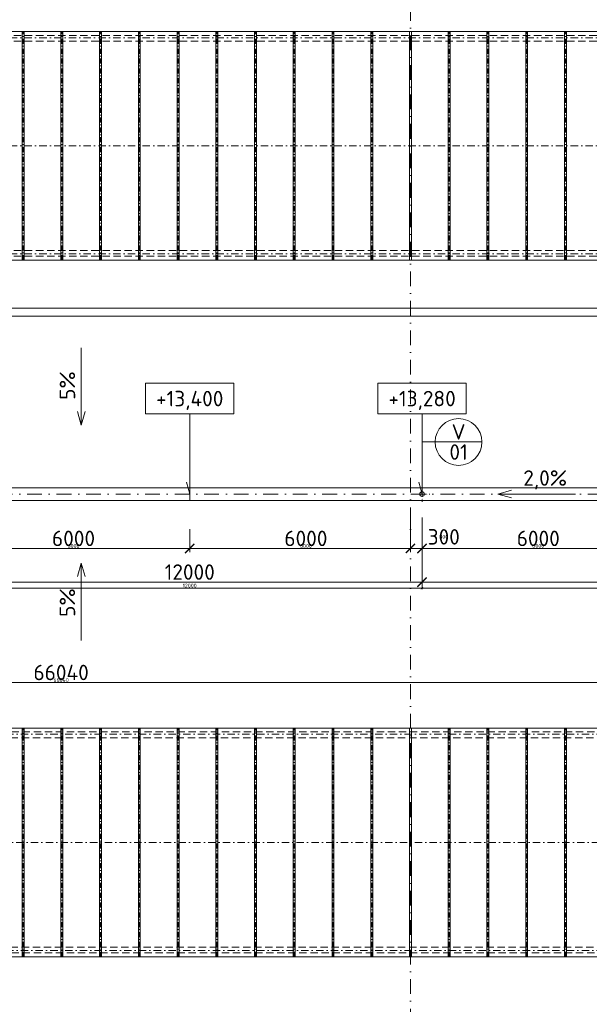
# Model space of a CAD drawing. Header units: millimetres. Extents: x -725694 to 5289369, y -1488057 to 2187451.
# Tile 188 of 256: x 43911 to 58617, y 200115 to 225560. Entities that reach past the tile are written whole.
import ezdxf
from ezdxf.enums import TextEntityAlignment as Align

# ---------------------------------------------------------------- set-up
doc = ezdxf.new("R2010")
doc.units = ezdxf.units.MM
for name, pattern in [('CENTERX2', [101.6, 63.5, -12.7, 12.7, -12.7]), ('DASHDOT', [25.4, 12.7, -6.35, 0, -6.35]), ('ČÁRKOVANÁ', [19.05, 12.7, -6.35])]:
    doc.linetypes.add(name, pattern=pattern)
doc.layers.get('Defpoints').update_dxf_attribs({"color": 8})
for name, color, linetype, lineweight in [('A99_N_kce-pohl', 1, 'Continuous', 9), ('A99_N_koty-200', 5, 'Continuous', 5), ('A99_N_koty-200 @ 200', 5, 'Continuous', 5), ('A99_N_koty-200 @ 50 (2)', 5, 'Continuous', 5), ('A99_N_koty-vysk', 160, 'Continuous', 5), ('A99_N_znaceni 200', 5, 'Continuous', 5), ('A99_S_osy', 1, 'CENTERX2', 5)]:
    doc.layers.add(name, color=color, linetype=linetype, lineweight=lineweight)
doc.styles.add('A99_kota', font='isocpeur.ttf', dxfattribs={"height": 2})
doc.styles.add('A99_popis', font='isocpeur.ttf')
doc.styles.add('ad_popis 100', font='isocpeur.ttf', dxfattribs={"height": 200})
doc.dimstyles.new('A99_kota_200 new', dxfattribs={"dimscale": 200, "dimtxt": 2, "dimasz": 1.2, "dimexe": 0.5, "dimexo": 1.5, "dimgap": 0.3, "dimtad": 1, "dimdec": 0, "dimzin": 3, "dimdsep": 46, "dimtxsty": 'A99_kota', "dimblk": 'ARCHTICK', "dimcen": 2.5, "dimazin": 2, "dimtfac": 0.75, "dimtdec": 0, "dimtmove": 2, "dimatfit": 0, "dimfxl": 0, "dimtolj": 1, "dimtzin": 0, "dimlwd": 5, "dimlwe": 5, "dimarcsym": 0})

# ---------------------------------------------------------------- blocks, each defined once
blk = doc.blocks.new('_ArchTick')
at = {"color": 0, "linetype": 'ByBlock', "const_width": 0.15}
blk.add_lwpolyline([(-0.5, -0.5), (0.5, 0.5)], dxfattribs=at)
blk = doc.blocks.new('*D4623')
at = {"layer": 'A99_N_koty-200', "color": 0, "linetype": 'Continuous', "lineweight": 5, "transparency": 16777216}
for p, q in [((5860, 218105), (5860, 218205)), ((5860, 218105), (138440, 218105)), ((138440, 218105), (138440, 218205))]:
    blk.add_line(p, q, dxfattribs=at)
at = {"layer": 'Defpoints', "color": 0, "linetype": 'Continuous', "lineweight": 0, "transparency": 16777216}
for p in [(138440, 218105), (138440, 218105), (5860, 217900)]:
    blk.add_point(p, dxfattribs=at)
at = {"layer": 'A99_N_koty-200', "color": 0, "linetype": 'Continuous', "lineweight": 5, "transparency": 16777216, "xscale": 240, "yscale": 240, "zscale": 240, "rotation": 180}
blk.add_blockref('_ArchTick', (5860, 218105), dxfattribs=at)
at = {"layer": 'A99_N_koty-200', "color": 0, "linetype": 'Continuous', "lineweight": 5, "transparency": 16777216, "xscale": 240, "yscale": 240, "zscale": 240}
blk.add_blockref('_ArchTick', (138440, 218105), dxfattribs=at)
at = {"layer": 'A99_N_koty-200', "color": 0, "linetype": 'Continuous', "transparency": 16777216, "insert": (76950, 218405), "char_height": 400, "attachment_point": 5, "style": 'A99_kota'}
blk.add_mtext('\\A1;132580', dxfattribs=at)
blk = doc.blocks.new('*D4624')
at = {"layer": 'A99_N_koty-200', "color": 0, "linetype": 'Continuous', "lineweight": 5, "transparency": 16777216}
for p, q in [((5860, 217900), (5860, 217925)), ((5860, 217900), (138440, 217900)), ((138440, 218030), (138440, 217875))]:
    blk.add_line(p, q, dxfattribs=at)
at = {"layer": 'Defpoints', "color": 0, "linetype": 'Continuous', "lineweight": 0, "transparency": 16777216}
for p in [(138440, 218105), (5860, 217900), (138440, 217900)]:
    blk.add_point(p, dxfattribs=at)
at = {"layer": 'A99_N_koty-200', "color": 0, "linetype": 'Continuous', "lineweight": 5, "transparency": 16777216, "xscale": 60, "yscale": 60, "zscale": 60, "rotation": 180}
blk.add_blockref('_ArchTick', (5860, 217900), dxfattribs=at)
at = {"layer": 'A99_N_koty-200', "color": 0, "linetype": 'Continuous', "lineweight": 5, "transparency": 16777216, "xscale": 60, "yscale": 60, "zscale": 60}
blk.add_blockref('_ArchTick', (138440, 217900), dxfattribs=at)
at = {"layer": 'A99_N_koty-200', "color": 0, "linetype": 'Continuous', "transparency": 16777216, "insert": (72150, 217965), "char_height": 100, "attachment_point": 5, "style": 'A99_kota'}
blk.add_mtext('\\A1;132580', dxfattribs=at)
blk = doc.blocks.new('*U66')
at = {"color": 0, "linetype": 'ByBlock'}
for p, q in [((5.7, -4), (5.7, -14.35)), ((5.7, -14.35), (5.29, -12.8))]:
    blk.add_line(p, q, dxfattribs=at)
blk.add_lwpolyline([(0, -4), (11.4, -4), (11.4, 0), (0, 0)], close=True, dxfattribs=at)
at = {"color": 0, "linetype": 'ByBlock', "style": 'A99_kota'}
for tag, p in [('VYSKA', (5.7, -2.24)), ('VYSKA_POPIS1', (5.7, -6.04)), ('VYSKA_POPIS2', (5.9, -9.54)), ('VYSKA_POPIS3', (5.9, -13.04))]:
    blk.add_attdef(tag, text='', height=2, dxfattribs=at).set_placement(p, align=Align.MIDDLE)
blk = doc.blocks.new('*D5128')
at = {"layer": 'A99_N_koty-200', "color": 0, "linetype": 'Continuous', "lineweight": 5, "transparency": 16777216}
for p, q in [((54000, 212695), (54000, 211795)), ((54300, 212695), (54300, 211795)), ((54000, 211895), (53760, 211895)), ((54000, 211895), (54300, 211895)), ((54300, 211895), (54540, 211895))]:
    blk.add_line(p, q, dxfattribs=at)
at = {"layer": 'Defpoints', "color": 0, "linetype": 'Continuous', "lineweight": 0, "transparency": 16777216}
for p in [(54300, 213300), (54000, 213180), (54300, 211895)]:
    blk.add_point(p, dxfattribs=at)
at = {"layer": 'A99_N_koty-200', "color": 0, "linetype": 'Continuous', "lineweight": 5, "transparency": 16777216, "xscale": 240, "yscale": 240, "zscale": 240}
blk.add_blockref('_ArchTick', (54000, 211895), dxfattribs=at)
at = {"layer": 'A99_N_koty-200', "color": 0, "linetype": 'Continuous', "lineweight": 5, "transparency": 16777216, "xscale": 240, "yscale": 240, "zscale": 240, "rotation": 180}
blk.add_blockref('_ArchTick', (54300, 211895), dxfattribs=at)
at = {"layer": 'A99_N_koty-200', "color": 0, "linetype": 'Continuous', "transparency": 16777216, "insert": (54860, 212195), "char_height": 400, "attachment_point": 5, "style": 'A99_kota'}
blk.add_mtext('\\A1;300', dxfattribs=at)
blk = doc.blocks.new('*D5129')
at = {"layer": 'A99_N_koty-200', "color": 0, "linetype": 'Continuous', "lineweight": 5, "transparency": 16777216}
for p, q in [((54000, 212095), (54000, 211870)), ((54300, 212095), (54300, 211870)), ((54000, 211895), (53940, 211895)), ((54000, 211895), (54300, 211895)), ((54300, 211895), (54360, 211895))]:
    blk.add_line(p, q, dxfattribs=at)
at = {"layer": 'Defpoints', "color": 0, "linetype": 'Continuous', "lineweight": 0, "transparency": 16777216}
for p in [(54300, 213300), (54000, 213180), (54300, 211895)]:
    blk.add_point(p, dxfattribs=at)
at = {"layer": 'A99_N_koty-200', "color": 0, "linetype": 'Continuous', "lineweight": 5, "transparency": 16777216, "xscale": 60, "yscale": 60, "zscale": 60}
blk.add_blockref('_ArchTick', (54000, 211895), dxfattribs=at)
at = {"layer": 'A99_N_koty-200', "color": 0, "linetype": 'Continuous', "lineweight": 5, "transparency": 16777216, "xscale": 60, "yscale": 60, "zscale": 60, "rotation": 180}
blk.add_blockref('_ArchTick', (54300, 211895), dxfattribs=at)
at = {"layer": 'A99_N_koty-200', "color": 0, "linetype": 'Continuous', "transparency": 16777216, "insert": (54860, 212195), "char_height": 100, "attachment_point": 5, "style": 'A99_kota'}
blk.add_mtext('\\A1;300', dxfattribs=at)
blk = doc.blocks.new('*D5131')
at = {"layer": 'A99_N_koty-200', "color": 0, "linetype": 'Continuous', "lineweight": 5, "transparency": 16777216}
for p, q in [((54300, 211825), (54300, 210925)), ((66300, 211825), (66300, 210925)), ((54300, 211025), (66300, 211025))]:
    blk.add_line(p, q, dxfattribs=at)
at = {"layer": 'Defpoints', "color": 0, "linetype": 'Continuous', "lineweight": 0, "transparency": 16777216}
for p in [(54300, 213300), (66300, 213300), (66300, 211025)]:
    blk.add_point(p, dxfattribs=at)
at = {"layer": 'A99_N_koty-200', "color": 0, "linetype": 'Continuous', "lineweight": 5, "transparency": 16777216, "xscale": 240, "yscale": 240, "zscale": 240, "rotation": 180}
blk.add_blockref('_ArchTick', (54300, 211025), dxfattribs=at)
at = {"layer": 'A99_N_koty-200', "color": 0, "linetype": 'Continuous', "lineweight": 5, "transparency": 16777216, "xscale": 240, "yscale": 240, "zscale": 240}
blk.add_blockref('_ArchTick', (66300, 211025), dxfattribs=at)
at = {"layer": 'A99_N_koty-200', "color": 0, "linetype": 'Continuous', "transparency": 16777216, "insert": (60300, 211285), "char_height": 400, "attachment_point": 5, "style": 'A99_kota'}
blk.add_mtext('\\A1;12000', dxfattribs=at)
blk = doc.blocks.new('*D5132')
at = {"layer": 'A99_N_koty-200', "color": 0, "linetype": 'Continuous', "lineweight": 5, "transparency": 16777216}
for p, q in [((54300, 211070), (54300, 210845)), ((66300, 211070), (66300, 210845)), ((54300, 210870), (66300, 210870))]:
    blk.add_line(p, q, dxfattribs=at)
at = {"layer": 'Defpoints', "color": 0, "linetype": 'Continuous', "lineweight": 0, "transparency": 16777216}
for p in [(54300, 213300), (66300, 213300), (66300, 210870)]:
    blk.add_point(p, dxfattribs=at)
at = {"layer": 'A99_N_koty-200', "color": 0, "linetype": 'Continuous', "lineweight": 5, "transparency": 16777216, "xscale": 60, "yscale": 60, "zscale": 60, "rotation": 180}
blk.add_blockref('_ArchTick', (54300, 210870), dxfattribs=at)
at = {"layer": 'A99_N_koty-200', "color": 0, "linetype": 'Continuous', "lineweight": 5, "transparency": 16777216, "xscale": 60, "yscale": 60, "zscale": 60}
blk.add_blockref('_ArchTick', (66300, 210870), dxfattribs=at)
at = {"layer": 'A99_N_koty-200', "color": 0, "linetype": 'Continuous', "transparency": 16777216, "insert": (60300, 210935), "char_height": 100, "attachment_point": 5, "style": 'A99_kota'}
blk.add_mtext('\\A1;12000', dxfattribs=at)
blk = doc.blocks.new('*D5134')
at = {"layer": 'A99_N_koty-200', "color": 0, "linetype": 'Continuous', "lineweight": 5, "transparency": 16777216}
for p, q in [((54300, 212390), (54300, 211795)), ((60300, 212390), (60300, 211795)), ((54300, 211895), (60300, 211895))]:
    blk.add_line(p, q, dxfattribs=at)
at = {"layer": 'Defpoints', "color": 0, "linetype": 'Continuous', "lineweight": 0, "transparency": 16777216}
for p in [(54300, 212690), (60300, 212690), (60300, 211895)]:
    blk.add_point(p, dxfattribs=at)
at = {"layer": 'A99_N_koty-200', "color": 0, "linetype": 'Continuous', "lineweight": 5, "transparency": 16777216, "xscale": 240, "yscale": 240, "zscale": 240, "rotation": 180}
blk.add_blockref('_ArchTick', (54300, 211895), dxfattribs=at)
at = {"layer": 'A99_N_koty-200', "color": 0, "linetype": 'Continuous', "lineweight": 5, "transparency": 16777216, "xscale": 240, "yscale": 240, "zscale": 240}
blk.add_blockref('_ArchTick', (60300, 211895), dxfattribs=at)
at = {"layer": 'A99_N_koty-200', "color": 0, "linetype": 'Continuous', "transparency": 16777216, "insert": (57300, 212155), "char_height": 400, "attachment_point": 5, "style": 'A99_kota'}
blk.add_mtext('\\A1;6000', dxfattribs=at)
blk = doc.blocks.new('*D5135')
at = {"layer": 'A99_N_koty-200', "color": 0, "linetype": 'Continuous', "lineweight": 5, "transparency": 16777216}
for p, q in [((54300, 212095), (54300, 211870)), ((60300, 212095), (60300, 211870)), ((54300, 211895), (60300, 211895))]:
    blk.add_line(p, q, dxfattribs=at)
at = {"layer": 'Defpoints', "color": 0, "linetype": 'Continuous', "lineweight": 0, "transparency": 16777216}
for p in [(54300, 212690), (60300, 212690), (60300, 211895)]:
    blk.add_point(p, dxfattribs=at)
at = {"layer": 'A99_N_koty-200', "color": 0, "linetype": 'Continuous', "lineweight": 5, "transparency": 16777216, "xscale": 60, "yscale": 60, "zscale": 60, "rotation": 180}
blk.add_blockref('_ArchTick', (54300, 211895), dxfattribs=at)
at = {"layer": 'A99_N_koty-200', "color": 0, "linetype": 'Continuous', "lineweight": 5, "transparency": 16777216, "xscale": 60, "yscale": 60, "zscale": 60}
blk.add_blockref('_ArchTick', (60300, 211895), dxfattribs=at)
at = {"layer": 'A99_N_koty-200', "color": 0, "linetype": 'Continuous', "transparency": 16777216, "insert": (57300, 211960), "char_height": 100, "attachment_point": 5, "style": 'A99_kota'}
blk.add_mtext('\\A1;6000', dxfattribs=at)
blk = doc.blocks.new('*D5191')
at = {"layer": 'A99_N_koty-200', "color": 0, "linetype": 'Continuous', "lineweight": 5, "transparency": 16777216}
for p, q in [((42300, 211825), (42300, 210925)), ((54300, 211825), (54300, 210925)), ((42300, 211025), (54300, 211025))]:
    blk.add_line(p, q, dxfattribs=at)
at = {"layer": 'Defpoints', "color": 0, "linetype": 'Continuous', "lineweight": 0, "transparency": 16777216}
for p in [(42300, 213300), (54300, 213300), (54300, 211025)]:
    blk.add_point(p, dxfattribs=at)
at = {"layer": 'A99_N_koty-200', "color": 0, "linetype": 'Continuous', "lineweight": 5, "transparency": 16777216, "xscale": 240, "yscale": 240, "zscale": 240, "rotation": 180}
blk.add_blockref('_ArchTick', (42300, 211025), dxfattribs=at)
at = {"layer": 'A99_N_koty-200', "color": 0, "linetype": 'Continuous', "lineweight": 5, "transparency": 16777216, "xscale": 240, "yscale": 240, "zscale": 240}
blk.add_blockref('_ArchTick', (54300, 211025), dxfattribs=at)
at = {"layer": 'A99_N_koty-200', "color": 0, "linetype": 'Continuous', "transparency": 16777216, "insert": (48300, 211285), "char_height": 400, "attachment_point": 5, "style": 'A99_kota'}
blk.add_mtext('\\A1;12000', dxfattribs=at)
blk = doc.blocks.new('*D5192')
at = {"layer": 'A99_N_koty-200', "color": 0, "linetype": 'Continuous', "lineweight": 5, "transparency": 16777216}
for p, q in [((42300, 211070), (42300, 210845)), ((54300, 211070), (54300, 210845)), ((42300, 210870), (54300, 210870))]:
    blk.add_line(p, q, dxfattribs=at)
at = {"layer": 'Defpoints', "color": 0, "linetype": 'Continuous', "lineweight": 0, "transparency": 16777216}
for p in [(42300, 213300), (54300, 213300), (54300, 210870)]:
    blk.add_point(p, dxfattribs=at)
at = {"layer": 'A99_N_koty-200', "color": 0, "linetype": 'Continuous', "lineweight": 5, "transparency": 16777216, "xscale": 60, "yscale": 60, "zscale": 60, "rotation": 180}
blk.add_blockref('_ArchTick', (42300, 210870), dxfattribs=at)
at = {"layer": 'A99_N_koty-200', "color": 0, "linetype": 'Continuous', "lineweight": 5, "transparency": 16777216, "xscale": 60, "yscale": 60, "zscale": 60}
blk.add_blockref('_ArchTick', (54300, 210870), dxfattribs=at)
at = {"layer": 'A99_N_koty-200', "color": 0, "linetype": 'Continuous', "transparency": 16777216, "insert": (48300, 210935), "char_height": 100, "attachment_point": 5, "style": 'A99_kota'}
blk.add_mtext('\\A1;12000', dxfattribs=at)
blk = doc.blocks.new('*D5194')
at = {"layer": 'A99_N_koty-200', "color": 0, "linetype": 'Continuous', "lineweight": 5, "transparency": 16777216}
for p, q in [((42300, 212390), (42300, 211795)), ((48300, 212390), (48300, 211795)), ((42300, 211895), (48300, 211895))]:
    blk.add_line(p, q, dxfattribs=at)
at = {"layer": 'Defpoints', "color": 0, "linetype": 'Continuous', "lineweight": 0, "transparency": 16777216}
for p in [(42300, 212690), (48300, 212690), (48300, 211895)]:
    blk.add_point(p, dxfattribs=at)
at = {"layer": 'A99_N_koty-200', "color": 0, "linetype": 'Continuous', "lineweight": 5, "transparency": 16777216, "xscale": 240, "yscale": 240, "zscale": 240, "rotation": 180}
blk.add_blockref('_ArchTick', (42300, 211895), dxfattribs=at)
at = {"layer": 'A99_N_koty-200', "color": 0, "linetype": 'Continuous', "lineweight": 5, "transparency": 16777216, "xscale": 240, "yscale": 240, "zscale": 240}
blk.add_blockref('_ArchTick', (48300, 211895), dxfattribs=at)
at = {"layer": 'A99_N_koty-200', "color": 0, "linetype": 'Continuous', "transparency": 16777216, "insert": (45300, 212155), "char_height": 400, "attachment_point": 5, "style": 'A99_kota'}
blk.add_mtext('\\A1;6000', dxfattribs=at)
blk = doc.blocks.new('*D5195')
at = {"layer": 'A99_N_koty-200', "color": 0, "linetype": 'Continuous', "lineweight": 5, "transparency": 16777216}
for p, q in [((42300, 212095), (42300, 211870)), ((48300, 212095), (48300, 211870)), ((42300, 211895), (48300, 211895))]:
    blk.add_line(p, q, dxfattribs=at)
at = {"layer": 'Defpoints', "color": 0, "linetype": 'Continuous', "lineweight": 0, "transparency": 16777216}
for p in [(42300, 212690), (48300, 212690), (48300, 211895)]:
    blk.add_point(p, dxfattribs=at)
at = {"layer": 'A99_N_koty-200', "color": 0, "linetype": 'Continuous', "lineweight": 5, "transparency": 16777216, "xscale": 60, "yscale": 60, "zscale": 60, "rotation": 180}
blk.add_blockref('_ArchTick', (42300, 211895), dxfattribs=at)
at = {"layer": 'A99_N_koty-200', "color": 0, "linetype": 'Continuous', "lineweight": 5, "transparency": 16777216, "xscale": 60, "yscale": 60, "zscale": 60}
blk.add_blockref('_ArchTick', (48300, 211895), dxfattribs=at)
at = {"layer": 'A99_N_koty-200', "color": 0, "linetype": 'Continuous', "transparency": 16777216, "insert": (45300, 211960), "char_height": 100, "attachment_point": 5, "style": 'A99_kota'}
blk.add_mtext('\\A1;6000', dxfattribs=at)
blk = doc.blocks.new('*D5197')
at = {"layer": 'A99_N_koty-200', "color": 0, "linetype": 'Continuous', "lineweight": 5, "transparency": 16777216}
for p, q in [((48300, 212390), (48300, 211795)), ((54300, 212390), (54300, 211795)), ((54300, 211895), (48300, 211895))]:
    blk.add_line(p, q, dxfattribs=at)
at = {"layer": 'Defpoints', "color": 0, "linetype": 'Continuous', "lineweight": 0, "transparency": 16777216}
for p in [(48300, 212690), (54300, 212690), (48300, 211895)]:
    blk.add_point(p, dxfattribs=at)
at = {"layer": 'A99_N_koty-200', "color": 0, "linetype": 'Continuous', "lineweight": 5, "transparency": 16777216, "xscale": 240, "yscale": 240, "zscale": 240, "rotation": 180}
blk.add_blockref('_ArchTick', (48300, 211895), dxfattribs=at)
at = {"layer": 'A99_N_koty-200', "color": 0, "linetype": 'Continuous', "lineweight": 5, "transparency": 16777216, "xscale": 240, "yscale": 240, "zscale": 240}
blk.add_blockref('_ArchTick', (54300, 211895), dxfattribs=at)
at = {"layer": 'A99_N_koty-200', "color": 0, "linetype": 'Continuous', "transparency": 16777216, "insert": (51300, 212155), "char_height": 400, "attachment_point": 5, "style": 'A99_kota'}
blk.add_mtext('\\A1;6000', dxfattribs=at)
blk = doc.blocks.new('*D5198')
at = {"layer": 'A99_N_koty-200', "color": 0, "linetype": 'Continuous', "lineweight": 5, "transparency": 16777216}
for p, q in [((48300, 212095), (48300, 211870)), ((54300, 212095), (54300, 211870)), ((54300, 211895), (48300, 211895))]:
    blk.add_line(p, q, dxfattribs=at)
at = {"layer": 'Defpoints', "color": 0, "linetype": 'Continuous', "lineweight": 0, "transparency": 16777216}
for p in [(48300, 212690), (54300, 212690), (48300, 211895)]:
    blk.add_point(p, dxfattribs=at)
at = {"layer": 'A99_N_koty-200', "color": 0, "linetype": 'Continuous', "lineweight": 5, "transparency": 16777216, "xscale": 60, "yscale": 60, "zscale": 60, "rotation": 180}
blk.add_blockref('_ArchTick', (48300, 211895), dxfattribs=at)
at = {"layer": 'A99_N_koty-200', "color": 0, "linetype": 'Continuous', "lineweight": 5, "transparency": 16777216, "xscale": 60, "yscale": 60, "zscale": 60}
blk.add_blockref('_ArchTick', (54300, 211895), dxfattribs=at)
at = {"layer": 'A99_N_koty-200', "color": 0, "linetype": 'Continuous', "transparency": 16777216, "insert": (51300, 211960), "char_height": 100, "attachment_point": 5, "style": 'A99_kota'}
blk.add_mtext('\\A1;6000', dxfattribs=at)
blk = doc.blocks.new('*U20')
at = {"color": 0, "linetype": 'ByBlock'}
blk.add_line((-3.02, 0), (3.02, 0), dxfattribs=at)
blk.add_circle((0, 0), 3.02, dxfattribs=at)
at = {"color": 0, "linetype": 'ByBlock', "style": 'A99_popis'}
for tag, p in [('KATEGORIE', (0, 1.31)), ('PRVEK', (0, -1.3))]:
    blk.add_attdef(tag, text='', height=2, dxfattribs=at).set_placement(p, align=Align.MIDDLE_CENTER)
blk = doc.blocks.new('*D5830')
at = {"layer": 'A99_N_koty-200', "color": 0, "linetype": 'Continuous', "lineweight": 5, "transparency": 16777216}
for p, q in [((11960, 207630), (11960, 208530)), ((11960, 208430), (78000, 208430)), ((78000, 207630), (78000, 208530))]:
    blk.add_line(p, q, dxfattribs=at)
at = {"layer": 'Defpoints', "color": 0, "linetype": 'Continuous', "lineweight": 0, "transparency": 16777216}
for p in [(78000, 208430), (11960, 207255), (78000, 207255)]:
    blk.add_point(p, dxfattribs=at)
at = {"layer": 'A99_N_koty-200', "color": 0, "linetype": 'Continuous', "lineweight": 5, "transparency": 16777216, "xscale": 240, "yscale": 240, "zscale": 240, "rotation": 180}
blk.add_blockref('_ArchTick', (11960, 208430), dxfattribs=at)
at = {"layer": 'A99_N_koty-200', "color": 0, "linetype": 'Continuous', "lineweight": 5, "transparency": 16777216, "xscale": 240, "yscale": 240, "zscale": 240}
blk.add_blockref('_ArchTick', (78000, 208430), dxfattribs=at)
at = {"layer": 'A99_N_koty-200', "color": 0, "linetype": 'Continuous', "transparency": 16777216, "insert": (44980, 208690), "char_height": 400, "attachment_point": 5, "style": 'A99_kota'}
blk.add_mtext('\\A1;66040', dxfattribs=at)
blk = doc.blocks.new('*D5831')
at = {"layer": 'A99_N_koty-200', "color": 0, "linetype": 'Continuous', "lineweight": 5, "transparency": 16777216}
for p, q in [((11960, 208230), (11960, 208455)), ((11960, 208430), (78000, 208430)), ((78000, 208230), (78000, 208455))]:
    blk.add_line(p, q, dxfattribs=at)
at = {"layer": 'Defpoints', "color": 0, "linetype": 'Continuous', "lineweight": 0, "transparency": 16777216}
for p in [(78000, 208430), (11960, 207255), (78000, 207255)]:
    blk.add_point(p, dxfattribs=at)
at = {"layer": 'A99_N_koty-200', "color": 0, "linetype": 'Continuous', "lineweight": 5, "transparency": 16777216, "xscale": 60, "yscale": 60, "zscale": 60, "rotation": 180}
blk.add_blockref('_ArchTick', (11960, 208430), dxfattribs=at)
at = {"layer": 'A99_N_koty-200', "color": 0, "linetype": 'Continuous', "lineweight": 5, "transparency": 16777216, "xscale": 60, "yscale": 60, "zscale": 60}
blk.add_blockref('_ArchTick', (78000, 208430), dxfattribs=at)
at = {"layer": 'A99_N_koty-200', "color": 0, "linetype": 'Continuous', "transparency": 16777216, "insert": (44980, 208495), "char_height": 100, "attachment_point": 5, "style": 'A99_kota'}
blk.add_mtext('\\A1;66040', dxfattribs=at)
blk = doc.blocks.new('*U6073')
at = {"layer": 'A99_N_koty-200 @ 200', "linetype": 'Continuous'}
dim = blk.add_linear_dim(base=(138440, 218105), p1=(5860, 217900), p2=(138440, 218105), dimstyle='A99_kota_200 new', override={"dimscale": 200, "dimtix": 1, "dimtofl": 1, "dimtmove": 2, "dimatfit": 0}, dxfattribs=at)
dim.commit()
dim.dimension.update_dxf_attribs({"geometry": '*D4623', "text_midpoint": (76950, 218405), "dimtype": 128})
at = {"layer": 'A99_N_koty-200 @ 50 (2)', "linetype": 'Continuous'}
dim = blk.add_linear_dim(base=(138440, 217900), p1=(5860, 217900), p2=(138440, 218105), dimstyle='A99_kota_200 new', override={"dimscale": 50, "dimtix": 1, "dimtofl": 1, "dimtmove": 2, "dimatfit": 0}, dxfattribs=at)
dim.commit()
dim.dimension.update_dxf_attribs({"geometry": '*D4624', "text_midpoint": (72150, 217965)})
blk = doc.blocks.new('*U6207')
at = {"layer": 'A99_N_koty-200 @ 200', "linetype": 'Continuous'}
dim = blk.add_linear_dim(base=(54300, 211895), p1=(54000, 213180), p2=(54300, 213300), dimstyle='A99_kota_200 new', override={"dimscale": 200, "dimtix": 1, "dimtofl": 1, "dimtmove": 2, "dimatfit": 0}, dxfattribs=at)
dim.commit()
dim.dimension.update_dxf_attribs({"geometry": '*D5128', "text_midpoint": (54860, 212195), "dimtype": 128})
at = {"layer": 'A99_N_koty-200 @ 50 (2)', "linetype": 'Continuous'}
dim = blk.add_linear_dim(base=(54300, 211895), p1=(54000, 213180), p2=(54300, 213300), dimstyle='A99_kota_200 new', override={"dimscale": 50, "dimtix": 1, "dimtofl": 1, "dimtmove": 2, "dimatfit": 0}, dxfattribs=at)
dim.commit()
dim.dimension.update_dxf_attribs({"geometry": '*D5129', "text_midpoint": (54860, 212195), "dimtype": 128})
blk = doc.blocks.new('*U6208')
at = {"layer": 'A99_N_koty-200 @ 200', "linetype": 'Continuous'}
dim = blk.add_linear_dim(base=(66300, 211025), p1=(54300, 213300), p2=(66300, 213300), dimstyle='A99_kota_200 new', override={"dimscale": 200, "dimtix": 1, "dimtofl": 1, "dimtmove": 2, "dimatfit": 0}, dxfattribs=at)
dim.commit()
dim.dimension.update_dxf_attribs({"geometry": '*D5131', "text_midpoint": (60300, 211285)})
at = {"layer": 'A99_N_koty-200 @ 50 (2)', "linetype": 'Continuous'}
dim = blk.add_linear_dim(base=(66300, 210870), p1=(54300, 213300), p2=(66300, 213300), dimstyle='A99_kota_200 new', override={"dimscale": 50, "dimtix": 1, "dimtofl": 1, "dimtmove": 2, "dimatfit": 0}, dxfattribs=at)
dim.commit()
dim.dimension.update_dxf_attribs({"geometry": '*D5132', "text_midpoint": (60300, 210935)})
blk = doc.blocks.new('*U6209')
at = {"layer": 'A99_N_koty-200 @ 200', "linetype": 'Continuous'}
dim = blk.add_linear_dim(base=(60300, 211895), p1=(54300, 212690), p2=(60300, 212690), dimstyle='A99_kota_200 new', override={"dimscale": 200, "dimtix": 1, "dimtofl": 1, "dimtmove": 2, "dimatfit": 0}, dxfattribs=at)
dim.commit()
dim.dimension.update_dxf_attribs({"geometry": '*D5134', "text_midpoint": (57300, 212155)})
at = {"layer": 'A99_N_koty-200 @ 50 (2)', "linetype": 'Continuous'}
dim = blk.add_linear_dim(base=(60300, 211895), p1=(54300, 212690), p2=(60300, 212690), dimstyle='A99_kota_200 new', override={"dimscale": 50, "dimtix": 1, "dimtofl": 1, "dimtmove": 2, "dimatfit": 0}, dxfattribs=at)
dim.commit()
dim.dimension.update_dxf_attribs({"geometry": '*D5135', "text_midpoint": (57300, 211960)})
blk = doc.blocks.new('*U6228')
at = {"layer": 'A99_N_koty-200 @ 200', "linetype": 'Continuous'}
dim = blk.add_linear_dim(base=(54300, 211025), p1=(42300, 213300), p2=(54300, 213300), dimstyle='A99_kota_200 new', override={"dimscale": 200, "dimtix": 1, "dimtofl": 1, "dimtmove": 2, "dimatfit": 0}, dxfattribs=at)
dim.commit()
dim.dimension.update_dxf_attribs({"geometry": '*D5191', "text_midpoint": (48300, 211285)})
at = {"layer": 'A99_N_koty-200 @ 50 (2)', "linetype": 'Continuous'}
dim = blk.add_linear_dim(base=(54300, 210870), p1=(42300, 213300), p2=(54300, 213300), dimstyle='A99_kota_200 new', override={"dimscale": 50, "dimtix": 1, "dimtofl": 1, "dimtmove": 2, "dimatfit": 0}, dxfattribs=at)
dim.commit()
dim.dimension.update_dxf_attribs({"geometry": '*D5192', "text_midpoint": (48300, 210935)})
blk = doc.blocks.new('*U6229')
at = {"layer": 'A99_N_koty-200 @ 200', "linetype": 'Continuous'}
dim = blk.add_linear_dim(base=(48300, 211895), p1=(42300, 212690), p2=(48300, 212690), dimstyle='A99_kota_200 new', override={"dimscale": 200, "dimtix": 1, "dimtofl": 1, "dimtmove": 2, "dimatfit": 0}, dxfattribs=at)
dim.commit()
dim.dimension.update_dxf_attribs({"geometry": '*D5194', "text_midpoint": (45300, 212155)})
at = {"layer": 'A99_N_koty-200 @ 50 (2)', "linetype": 'Continuous'}
dim = blk.add_linear_dim(base=(48300, 211895), p1=(42300, 212690), p2=(48300, 212690), dimstyle='A99_kota_200 new', override={"dimscale": 50, "dimtix": 1, "dimtofl": 1, "dimtmove": 2, "dimatfit": 0}, dxfattribs=at)
dim.commit()
dim.dimension.update_dxf_attribs({"geometry": '*D5195', "text_midpoint": (45300, 211960)})
blk = doc.blocks.new('*U6230')
at = {"layer": 'A99_N_koty-200 @ 200', "linetype": 'Continuous'}
dim = blk.add_linear_dim(base=(48300, 211895), p1=(54300, 212690), p2=(48300, 212690), angle=180, dimstyle='A99_kota_200 new', override={"dimscale": 200, "dimtix": 1, "dimtofl": 1, "dimtmove": 2, "dimatfit": 0}, dxfattribs=at)
dim.commit()
dim.dimension.update_dxf_attribs({"geometry": '*D5197', "text_midpoint": (51300, 212155)})
at = {"layer": 'A99_N_koty-200 @ 50 (2)', "linetype": 'Continuous'}
dim = blk.add_linear_dim(base=(48300, 211895), p1=(54300, 212690), p2=(48300, 212690), angle=180, dimstyle='A99_kota_200 new', override={"dimscale": 50, "dimtix": 1, "dimtofl": 1, "dimtmove": 2, "dimatfit": 0}, dxfattribs=at)
dim.commit()
dim.dimension.update_dxf_attribs({"geometry": '*D5198', "text_midpoint": (51300, 211960)})
blk = doc.blocks.new('*U6470')
at = {"layer": 'A99_N_koty-200 @ 200', "linetype": 'Continuous'}
dim = blk.add_linear_dim(base=(78000, 208430), p1=(11960, 207255), p2=(78000, 207255), dimstyle='A99_kota_200 new', override={"dimscale": 200, "dimtix": 1, "dimtofl": 1, "dimtmove": 2, "dimatfit": 0}, dxfattribs=at)
dim.commit()
dim.dimension.update_dxf_attribs({"geometry": '*D5830', "text_midpoint": (44980, 208690)})
at = {"layer": 'A99_N_koty-200 @ 50 (2)', "linetype": 'Continuous'}
dim = blk.add_linear_dim(base=(78000, 208430), p1=(11960, 207255), p2=(78000, 207255), dimstyle='A99_kota_200 new', override={"dimscale": 50, "dimtix": 1, "dimtofl": 1, "dimtmove": 2, "dimatfit": 0}, dxfattribs=at)
dim.commit()
dim.dimension.update_dxf_attribs({"geometry": '*D5831', "text_midpoint": (44980, 208495)})

msp = doc.modelspace()

# ---------------------------------------------------------------- linework, layer by layer
at = {"layer": 'A99_N_kce-pohl', "linetype": 'Continuous', "lineweight": 9}
for p, q in [((43975, 219345), (43975, 225255)), ((44025, 219345), (44025, 225255)), ((44975, 219345), (44975, 225255)), ((45025, 219345), (45025, 225255)), ((45975, 219345), (45975, 225255)), ((46025, 219345), (46025, 225255)), ((46975, 219345), (46975, 225255)), ((47025, 219345), (47025, 225255)), ((47975, 219345), (47975, 225255)), ((48025, 219345), (48025, 225255)), ((48975, 219345), (48975, 225255)), ((49025, 219345), (49025, 225255)), ((49975, 219345), (49975, 225255)), ((50025, 219345), (50025, 225255)), ((50975, 219345), (50975, 225255)), ((51025, 219345), (51025, 225255)), ((51975, 219345), (51975, 225255)), ((52025, 219345), (52025, 225255)), ((52975, 219345), (52975, 225255)), ((53025, 219345), (53025, 225255)), ((53975, 219345), (53975, 225255)), ((54025, 219345), (54025, 225255)), ((54975, 219345), (54975, 225255)), ((55025, 219345), (55025, 225255)), ((55975, 219345), (55975, 225255)), ((56025, 219345), (56025, 225255)), ((56975, 219345), (56975, 225255)), ((57025, 219345), (57025, 225255)), ((57975, 219345), (57975, 225255)), ((58025, 219345), (58025, 225255)), ((43975, 201345), (43975, 207255)), ((44025, 201345), (44025, 207255)), ((44975, 201345), (44975, 207255)), ((45025, 201345), (45025, 207255)), ((45975, 201345), (45975, 207255)), ((46025, 201345), (46025, 207255)), ((46975, 201345), (46975, 207255)), ((47025, 201345), (47025, 207255)), ((47975, 201345), (47975, 207255)), ((48025, 201345), (48025, 207255)), ((48975, 201345), (48975, 207255)), ((49025, 201345), (49025, 207255)), ((49975, 201345), (49975, 207255)), ((50025, 201345), (50025, 207255)), ((50975, 201345), (50975, 207255)), ((51025, 201345), (51025, 207255)), ((51975, 201345), (51975, 207255)), ((52025, 201345), (52025, 207255)), ((52975, 201345), (52975, 207255)), ((53025, 201345), (53025, 207255)), ((53975, 201345), (53975, 207255)), ((54025, 201345), (54025, 207255)), ((54975, 201345), (54975, 207255)), ((55025, 201345), (55025, 207255)), ((55975, 201345), (55975, 207255)), ((56025, 201345), (56025, 207255)), ((56975, 201345), (56975, 207255)), ((57025, 201345), (57025, 207255)), ((57975, 201345), (57975, 207255)), ((58025, 201345), (58025, 207255))]:
    msp.add_line(p, q, dxfattribs=at)
for points in [[(78525, 219345), (11930, 219345), (11930, 225255), (78525, 225255)], [(43975, 222675), (43975, 222495)], [(44025, 222675), (44025, 222495)], [(44975, 222675), (44975, 222495)], [(45025, 222675), (45025, 222495)], [(45975, 222675), (45975, 222495)], [(46025, 222675), (46025, 222495)], [(46975, 222675), (46975, 222495)], [(47025, 222675), (47025, 222495)], [(47975, 222675), (47975, 222495)], [(48025, 222675), (48025, 222495)], [(48975, 222675), (48975, 222495)], [(49025, 222675), (49025, 222495)], [(49975, 222675), (49975, 222495)], [(50025, 222675), (50025, 222495)], [(50975, 222675), (50975, 222495)], [(51025, 222675), (51025, 222495)], [(51975, 222675), (51975, 222495)], [(52025, 222675), (52025, 222495)], [(52975, 222675), (52975, 222495)], [(53025, 222675), (53025, 222495)], [(53975, 222675), (53975, 222495)], [(54025, 222675), (54025, 222495)], [(54975, 222675), (54975, 222495)], [(55025, 222675), (55025, 222495)], [(55975, 222675), (55975, 222495)], [(56025, 222675), (56025, 222495)], [(56975, 222675), (56975, 222495)], [(57025, 222675), (57025, 222495)], [(57975, 222675), (57975, 222495)], [(58025, 222675), (58025, 222495)], [(43975, 204675), (43975, 204495)], [(44025, 204675), (44025, 204495)], [(44975, 204675), (44975, 204495)], [(45025, 204675), (45025, 204495)], [(45975, 204675), (45975, 204495)], [(46025, 204675), (46025, 204495)], [(46975, 204675), (46975, 204495)], [(47025, 204675), (47025, 204495)], [(47975, 204675), (47975, 204495)], [(48025, 204675), (48025, 204495)], [(48975, 204675), (48975, 204495)], [(49025, 204675), (49025, 204495)], [(49975, 204675), (49975, 204495)], [(50025, 204675), (50025, 204495)], [(50975, 204675), (50975, 204495)], [(51025, 204675), (51025, 204495)], [(51975, 204675), (51975, 204495)], [(52025, 204675), (52025, 204495)], [(52975, 204675), (52975, 204495)], [(53025, 204675), (53025, 204495)], [(53975, 204675), (53975, 204495)], [(54025, 204675), (54025, 204495)], [(54975, 204675), (54975, 204495)], [(55025, 204675), (55025, 204495)], [(55975, 204675), (55975, 204495)], [(56025, 204675), (56025, 204495)], [(56975, 204675), (56975, 204495)], [(57025, 204675), (57025, 204495)], [(57975, 204675), (57975, 204495)], [(58025, 204675), (58025, 204495)]]:
    msp.add_lwpolyline(points, dxfattribs=at)
at = {"layer": 'A99_N_kce-pohl', "linetype": 'ČÁRKOVANÁ', "lineweight": 9, "ltscale": 15}
for points in [[(78525, 225155), (11790, 225155)], [(78525, 225005.3), (12100, 225005.3)], [(78525, 219594.7), (12100, 219594.7)], [(78525, 219445), (11790, 219445)], [(144760, 207155), (11790, 207155)], [(144450, 207005.3), (12100, 207005.3)], [(144450, 201594.7), (12100, 201594.7)], [(144760, 201445), (11790, 201445)]]:
    msp.add_lwpolyline(points, dxfattribs=at)
at = {"layer": 'A99_N_kce-pohl', "linetype": 'DASHDOT', "lineweight": 5, "ltscale": 5}
for points in [[(54300, 213100), (54300, 213500)], [(54100, 213300), (54500, 213300)]]:
    msp.add_lwpolyline(points, dxfattribs=at)
at = {"layer": 'A99_N_kce-pohl', "linetype": 'Continuous', "ltscale": 25}
msp.add_lwpolyline([(150690, 213135), (150690, 213465), (6000, 213465), (6000, 213135)], close=True, dxfattribs=at)
at = {"layer": 'A99_N_kce-pohl', "linetype": 'Continuous', "lineweight": 5}
msp.add_lwpolyline([(48300, 213135), (48300, 213465)], dxfattribs=at)
at = {"layer": 'A99_N_kce-pohl', "linetype": 'Continuous', "lineweight": 9}
msp.add_lwpolyline([(11930, 207255), (144620, 207255), (144620, 201345), (11930, 201345)], close=True, dxfattribs=at)
at = {"layer": 'A99_N_kce-pohl', "linetype": 'Continuous'}
msp.add_circle((54300, 213300), 60, dxfattribs=at)
at = {"layer": 'A99_N_koty-vysk'}
for points in [[(45500, 215082), (45500, 217082)], [(45500, 215082), (45400, 215432)], [(45500, 215082), (45600, 215432)], [(56260, 213300), (56610, 213400)], [(56260, 213300), (58260, 213300)], [(56260, 213300), (56610, 213200)], [(45500, 211518), (45400, 211168)], [(45500, 211518), (45500, 209518)], [(45500, 211518), (45600, 211168)]]:
    msp.add_lwpolyline(points, dxfattribs=at)
at = {"layer": 'A99_N_znaceni 200'}
msp.add_lwpolyline([(54638.5, 214646.5), (54300, 214646.5)], dxfattribs=at)
at = {"layer": 'A99_S_osy', "linetype": 'DASHDOT', "lineweight": 5, "ltscale": 10}
for p, q in [((44000, 219345), (44000, 225255)), ((45000, 219345), (45000, 225255)), ((46000, 219345), (46000, 225255)), ((47000, 219345), (47000, 225255)), ((48000, 219345), (48000, 225255)), ((49000, 219345), (49000, 225255)), ((50000, 219345), (50000, 225255)), ((51000, 219345), (51000, 225255)), ((52000, 219345), (52000, 225255)), ((53000, 219345), (53000, 225255)), ((55000, 219345), (55000, 225255)), ((56000, 219345), (56000, 225255)), ((57000, 219345), (57000, 225255)), ((58000, 219345), (58000, 225255)), ((44000, 201345), (44000, 207255)), ((45000, 201345), (45000, 207255)), ((46000, 201345), (46000, 207255)), ((47000, 201345), (47000, 207255)), ((48000, 201345), (48000, 207255)), ((49000, 201345), (49000, 207255)), ((50000, 201345), (50000, 207255)), ((51000, 201345), (51000, 207255)), ((52000, 201345), (52000, 207255)), ((53000, 201345), (53000, 207255)), ((55000, 201345), (55000, 207255)), ((56000, 201345), (56000, 207255)), ((57000, 201345), (57000, 207255)), ((58000, 201345), (58000, 207255))]:
    msp.add_line(p, q, dxfattribs=at)
at = {"layer": 'A99_S_osy', "linetype": 'DASHDOT', "lineweight": 5, "ltscale": 30}
for points in [[(54000, 250300), (54000, 146890)], [(179375, 213300), (4375, 213300)]]:
    msp.add_lwpolyline(points, dxfattribs=at)
at = {"layer": 'A99_S_osy', "linetype": 'DASHDOT', "lineweight": 5, "ltscale": 15}
for points in [[(78525, 225095), (11865, 225095)], [(78525, 222300), (11930, 222300)], [(78525, 219505), (11865, 219505)], [(144740, 207095), (11865, 207095)], [(144620, 204300), (11930, 204300)], [(144740, 201505), (11865, 201505)]]:
    msp.add_lwpolyline(points, dxfattribs=at)

# ---------------------------------------------------------------- block references
at = {"layer": 'A99_N_koty-200', "color": 3, "linetype": 'Continuous', "lineweight": 0}
for name in ['*U6073', '*U6228', '*U6207', '*U6208', '*U6229', '*U6230', '*U6209', '*U6470']:
    msp.add_blockref(name, (0, 0), dxfattribs=at)
at = {"layer": 'A99_N_koty-vysk', "xscale": 200, "yscale": 200, "zscale": 200}
for p, values in [((47160, 216170), {'VYSKA': '+13,400'}), ((53160, 216170), {'VYSKA': '+13,280'})]:
    msp.add_blockref('*U66', p, dxfattribs=at).add_auto_attribs(values)
at = {"layer": 'A99_N_znaceni 200', "xscale": 200, "yscale": 200, "zscale": 200}
msp.add_blockref('*U20', (55242.5, 214646.5), dxfattribs=at).add_auto_attribs({'KATEGORIE': 'V', 'PRVEK': '01'})

# ---------------------------------------------------------------- texts
at = {"layer": 'A99_N_koty-vysk', "char_height": 400, "rotation": 90, "style": 'ad_popis 100'}
for insert, attachment_point in [((44942.7, 215735), 1), ((44942.7, 210865), 3)]:
    msp.add_mtext_dynamic_manual_height_columns('5%', width=140, gutter_width=2000, heights=[0], dxfattribs=dict(at, insert=insert, attachment_point=attachment_point))
at = {"layer": 'A99_N_koty-vysk', "insert": (56913, 213915), "char_height": 400, "attachment_point": 1, "style": 'ad_popis 100'}
msp.add_mtext_dynamic_manual_height_columns('2,0%', width=673.852, gutter_width=2000, heights=[0], dxfattribs=at)

doc.saveas('drawing.dxf')
